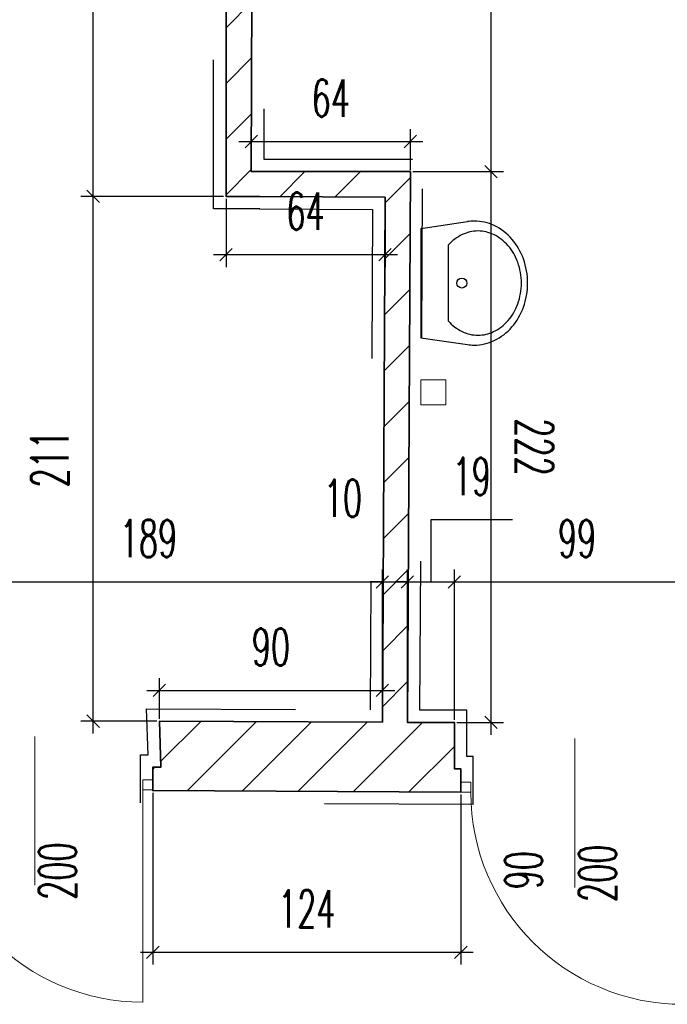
# Model space of a CAD drawing. Header units: millimetres. Extents: x 19887 to 192597, y -14203 to 39042.
# Tile 35 of 256: x 25528 to 25789, y -10383 to -9986. Entities that reach past the tile are written whole.
import ezdxf

# ---------------------------------------------------------------- set-up
doc = ezdxf.new("R2010")
doc.units = ezdxf.units.MM
doc.linetypes.add('ACAD_ISO03W100', pattern=[30, 12, -18])
doc.layers.get('Defpoints').update_dxf_attribs({"color": 4})
for name, color, linetype, lineweight in [('A_DBA_URZADZENIA SANITARNE', 5, 'Continuous', 25), ('Basen_rzut_poziom_1_obrys', 252, 'Continuous', 35), ('Drzwi', 2, 'Continuous', 5)]:
    doc.layers.add(name, color=color, linetype=linetype, lineweight=lineweight)
for name, color, linetype in [('Sufit podwieszany', 252, 'Continuous'), ('Wymiarowanie', 3, 'Continuous'), ('Wypełnienie', 252, 'Continuous')]:
    doc.layers.add(name, color=color, linetype=linetype)
doc.styles.add('ROMANS', font='romans.shx', dxfattribs={"width": 0.6})
doc.styles.get("Standard").update_dxf_attribs({"font": 'arial.ttf'})
doc.dimstyles.new('000001FB70622F18', dxfattribs={"dimtxt": 20, "dimasz": 5, "dimexe": 5, "dimexo": 1, "dimgap": 20, "dimtad": 1, "dimtoh": 1, "dimdec": 0, "dimtxsty": 'Standard', "dimblk": 'OBLIQUE', "dimcen": 0, "dimdle": 5, "dimclrd": 252, "dimclre": 252, "dimclrt": 252, "dimadec": 0, "dimazin": 0, "dimtfac": 1, "dimtdec": 0, "dimtmove": 0, "dimatfit": 3, "dimldrblk": 'OBLIQUE', "dimfxl": 150, "dimfxlon": 1, "dimlwd": 25, "dimlwe": 25, "dimarcsym": 1})

# ---------------------------------------------------------------- blocks, each defined once
blk = doc.blocks.new('_Oblique')
at = {"color": 0, "linetype": 'ByBlock', "lineweight": -2}
blk.add_line((-0.5, -0.5), (0.5, 0.5), dxfattribs=at)
blk = doc.blocks.new('*D697')
at = {"layer": 'Defpoints', "color": 0}
for p in [(2767.52, -4340.16), (2579, -4396.25), (2767.52, -4396.75)]:
    blk.add_point(p, dxfattribs=at)
at = {"layer": 'Wymiarowanie', "color": 252, "linetype": 'Continuous', "lineweight": 25}
for p, q in [((2579, -4395.25), (2579, -4335.16)), ((2767.52, -4395.75), (2767.52, -4335.16)), ((2574, -4340.16), (2772.52, -4340.16))]:
    blk.add_line(p, q, dxfattribs=at)
at = {"layer": 'Wymiarowanie', "color": 252, "linetype": 'ByBlock', "lineweight": 25, "xscale": 5, "yscale": 5, "zscale": 5, "rotation": 180}
blk.add_blockref('_Oblique', (2579, -4340.16), dxfattribs=at)
at = {"layer": 'Wymiarowanie', "color": 252, "linetype": 'ByBlock', "lineweight": 25, "xscale": 5, "yscale": 5, "zscale": 5}
blk.add_blockref('_Oblique', (2767.52, -4340.16), dxfattribs=at)
at = {"layer": 'Wymiarowanie', "color": 252, "insert": (2673.26, -4322.66), "char_height": 15, "attachment_point": 5, "style": 'ROMANS'}
blk.add_mtext('189', dxfattribs=at)
blk = doc.blocks.new('*D698')
at = {"layer": 'Defpoints', "color": 0}
for p in [(2777.61, -4340.16), (2767.52, -4396.75), (2777.61, -4396.8)]:
    blk.add_point(p, dxfattribs=at)
at = {"layer": 'Wymiarowanie', "color": 252, "linetype": 'Continuous', "lineweight": 25}
for p, q in [((2767.52, -4395.75), (2767.52, -4335.16)), ((2777.61, -4395.8), (2777.61, -4335.16)), ((2762.52, -4340.16), (2782.61, -4340.16)), ((2767.52, -4340.16), (2762.52, -4340.16)), ((2777.61, -4340.16), (2782.61, -4340.16))]:
    blk.add_line(p, q, dxfattribs=at)
at = {"layer": 'Wymiarowanie', "color": 252, "linetype": 'ByBlock', "lineweight": 25, "xscale": 5, "yscale": 5, "zscale": 5}
blk.add_blockref('_Oblique', (2767.52, -4340.16), dxfattribs=at)
at = {"layer": 'Wymiarowanie', "color": 252, "linetype": 'ByBlock', "lineweight": 25, "xscale": 5, "yscale": 5, "zscale": 5, "rotation": 180}
blk.add_blockref('_Oblique', (2777.61, -4340.16), dxfattribs=at)
at = {"layer": 'Wymiarowanie', "color": 252, "insert": (2751.64, -4306.45), "char_height": 15, "attachment_point": 5, "style": 'ROMANS'}
blk.add_mtext('10', dxfattribs=at)
blk = doc.blocks.new('*D699')
at = {"layer": 'Defpoints', "color": 0}
for p in [(2796.52, -4340.16), (2777.61, -4396.8), (2796.52, -4396.8)]:
    blk.add_point(p, dxfattribs=at)
at = {"layer": 'Wymiarowanie', "color": 252, "linetype": 'Continuous', "lineweight": 25}
for p, q in [((2819.92, -4315.16), (2787.07, -4315.16)), ((2787.07, -4315.16), (2787.07, -4340.16)), ((2777.61, -4395.8), (2777.61, -4335.16)), ((2796.52, -4395.8), (2796.52, -4335.16)), ((2772.61, -4340.16), (2801.52, -4340.16)), ((2777.61, -4340.16), (2772.61, -4340.16)), ((2796.52, -4340.16), (2801.52, -4340.16))]:
    blk.add_line(p, q, dxfattribs=at)
at = {"layer": 'Wymiarowanie', "color": 252, "linetype": 'ByBlock', "lineweight": 25, "xscale": 5, "yscale": 5, "zscale": 5}
blk.add_blockref('_Oblique', (2777.61, -4340.16), dxfattribs=at)
at = {"layer": 'Wymiarowanie', "color": 252, "linetype": 'ByBlock', "lineweight": 25, "xscale": 5, "yscale": 5, "zscale": 5, "rotation": 180}
blk.add_blockref('_Oblique', (2796.52, -4340.16), dxfattribs=at)
at = {"layer": 'Wymiarowanie', "color": 252, "insert": (2803.49, -4297.66), "char_height": 15, "attachment_point": 5, "style": 'ROMANS'}
blk.add_mtext('19', dxfattribs=at)
blk = doc.blocks.new('*D701')
at = {"layer": 'Defpoints', "color": 0}
for p in [(2895.45, -4340.16), (2895.45, -4396.3), (2796.52, -4396.8)]:
    blk.add_point(p, dxfattribs=at)
at = {"layer": 'Wymiarowanie', "color": 252, "linetype": 'Continuous', "lineweight": 25}
for p, q in [((2796.52, -4395.8), (2796.52, -4335.16)), ((2895.45, -4395.3), (2895.45, -4335.16)), ((2791.52, -4340.16), (2900.45, -4340.16))]:
    blk.add_line(p, q, dxfattribs=at)
at = {"layer": 'Wymiarowanie', "color": 252, "linetype": 'ByBlock', "lineweight": 25, "xscale": 5, "yscale": 5, "zscale": 5, "rotation": 180}
blk.add_blockref('_Oblique', (2796.52, -4340.16), dxfattribs=at)
at = {"layer": 'Wymiarowanie', "color": 252, "linetype": 'ByBlock', "lineweight": 25, "xscale": 5, "yscale": 5, "zscale": 5}
blk.add_blockref('_Oblique', (2895.45, -4340.16), dxfattribs=at)
at = {"layer": 'Wymiarowanie', "color": 252, "insert": (2845.98, -4322.66), "char_height": 15, "attachment_point": 5, "style": 'ROMANS'}
blk.add_mtext('99', dxfattribs=at)
blk = doc.blocks.new('*D711')
at = {"layer": 'Defpoints', "color": 0}
for p in [(2747.38, -3995.03), (2778.8, -4174.83), (2811.27, -4174.83)]:
    blk.add_point(p, dxfattribs=at)
at = {"layer": 'Wymiarowanie', "color": 252, "linetype": 'Continuous', "lineweight": 25}
for p, q in [((2811.27, -3990.03), (2811.27, -4179.83)), ((2748.38, -3995.03), (2816.27, -3995.03)), ((2779.8, -4174.83), (2816.27, -4174.83))]:
    blk.add_line(p, q, dxfattribs=at)
at = {"layer": 'Wymiarowanie', "color": 252, "linetype": 'ByBlock', "lineweight": 25, "xscale": 5, "yscale": 5, "zscale": 5}
for p, rotation in [((2811.27, -3995.03), 90), ((2811.27, -4174.83), 270)]:
    blk.add_blockref('_Oblique', p, dxfattribs=dict(at, rotation=rotation))
at = {"layer": 'Wymiarowanie', "color": 252, "insert": (2828.77, -4084.93), "char_height": 15, "attachment_point": 5, "rotation": 270, "style": 'ROMANS'}
blk.add_mtext('180', dxfattribs=at)
blk = doc.blocks.new('*D712')
at = {"layer": 'Defpoints', "color": 0}
for p in [(2778.8, -4174.83), (2796.52, -4396.8), (2811.27, -4396.8)]:
    blk.add_point(p, dxfattribs=at)
at = {"layer": 'Wymiarowanie', "color": 252, "linetype": 'Continuous', "lineweight": 25}
for p, q in [((2811.27, -4169.83), (2811.27, -4401.8)), ((2779.8, -4174.83), (2816.27, -4174.83)), ((2797.52, -4396.8), (2816.27, -4396.8))]:
    blk.add_line(p, q, dxfattribs=at)
at = {"layer": 'Wymiarowanie', "color": 252, "linetype": 'ByBlock', "lineweight": 25, "xscale": 5, "yscale": 5, "zscale": 5}
for p, rotation in [((2811.27, -4174.83), 90), ((2811.27, -4396.8), 270)]:
    blk.add_blockref('_Oblique', p, dxfattribs=dict(at, rotation=rotation))
at = {"layer": 'Wymiarowanie', "color": 252, "insert": (2828.77, -4285.81), "char_height": 15, "attachment_point": 5, "rotation": 270, "style": 'ROMANS'}
blk.add_mtext('222', dxfattribs=at)
blk = doc.blocks.new('*D713')
at = {"layer": 'Defpoints', "color": 0}
for p in [(2650.96, -4184.83), (2704.49, -4184.83), (2677.64, -4396.3)]:
    blk.add_point(p, dxfattribs=at)
at = {"layer": 'Wymiarowanie', "color": 252, "linetype": 'Continuous', "lineweight": 25}
for p, q in [((2650.96, -4401.3), (2650.96, -4179.83)), ((2703.49, -4184.83), (2645.96, -4184.83)), ((2676.64, -4396.3), (2645.96, -4396.3))]:
    blk.add_line(p, q, dxfattribs=at)
at = {"layer": 'Wymiarowanie', "color": 252, "linetype": 'ByBlock', "lineweight": 25, "xscale": 5, "yscale": 5, "zscale": 5}
for p, rotation in [((2650.96, -4184.83), 90), ((2650.96, -4396.3), 270)]:
    blk.add_blockref('_Oblique', p, dxfattribs=dict(at, rotation=rotation))
at = {"layer": 'Wymiarowanie', "color": 252, "insert": (2633.46, -4290.56), "char_height": 15, "attachment_point": 5, "rotation": 90, "style": 'ROMANS'}
blk.add_mtext('211', dxfattribs=at)
blk = doc.blocks.new('*D714')
at = {"layer": 'Defpoints', "color": 0}
for p in [(2650.96, -3962.53), (2704.49, -3962.53), (2704.49, -4184.83)]:
    blk.add_point(p, dxfattribs=at)
at = {"layer": 'Wymiarowanie', "color": 252, "linetype": 'Continuous', "lineweight": 25}
for p, q in [((2650.96, -4189.83), (2650.96, -3957.53)), ((2703.49, -3962.53), (2645.96, -3962.53)), ((2703.49, -4184.83), (2645.96, -4184.83))]:
    blk.add_line(p, q, dxfattribs=at)
at = {"layer": 'Wymiarowanie', "color": 252, "linetype": 'ByBlock', "lineweight": 25, "xscale": 5, "yscale": 5, "zscale": 5}
for p, rotation in [((2650.96, -3962.53), 90), ((2650.96, -4184.83), 270)]:
    blk.add_blockref('_Oblique', p, dxfattribs=dict(at, rotation=rotation))
at = {"layer": 'Wymiarowanie', "color": 252, "insert": (2633.46, -4073.68), "char_height": 15, "attachment_point": 5, "rotation": 90, "style": 'ROMANS'}
blk.add_mtext('222', dxfattribs=at)
blk = doc.blocks.new('*D791')
at = {"layer": 'Defpoints', "color": 0}
for p in [(2674.99, -4424.23), (2799.12, -4424.89), (2799.12, -4489.4)]:
    blk.add_point(p, dxfattribs=at)
at = {"layer": 'Wymiarowanie', "color": 252, "linetype": 'Continuous', "lineweight": 25}
for p, q in [((2674.99, -4425.23), (2674.99, -4494.4)), ((2799.12, -4425.89), (2799.12, -4494.4)), ((2669.99, -4489.4), (2804.12, -4489.4))]:
    blk.add_line(p, q, dxfattribs=at)
at = {"layer": 'Wymiarowanie', "color": 252, "linetype": 'ByBlock', "lineweight": 25, "xscale": 5, "yscale": 5, "zscale": 5, "rotation": 180}
blk.add_blockref('_Oblique', (2674.99, -4489.4), dxfattribs=at)
at = {"layer": 'Wymiarowanie', "color": 252, "linetype": 'ByBlock', "lineweight": 25, "xscale": 5, "yscale": 5, "zscale": 5}
blk.add_blockref('_Oblique', (2799.12, -4489.4), dxfattribs=at)
at = {"layer": 'Wymiarowanie', "color": 252, "insert": (2737.05, -4471.9), "char_height": 15, "attachment_point": 5, "style": 'ROMANS'}
blk.add_mtext('124', dxfattribs=at)
blk = doc.blocks.new('*D975')
at = {"layer": 'Defpoints', "color": 0}
for p in [(2778.8, -4162.68), (2714.65, -4174.83), (2778.8, -4175.17)]:
    blk.add_point(p, dxfattribs=at)
at = {"layer": 'Wymiarowanie', "color": 252, "linetype": 'Continuous', "lineweight": 25}
for p, q in [((2714.65, -4173.83), (2714.65, -4157.68)), ((2778.8, -4174.17), (2778.8, -4157.68)), ((2709.65, -4162.68), (2783.8, -4162.68))]:
    blk.add_line(p, q, dxfattribs=at)
at = {"layer": 'Wymiarowanie', "color": 252, "linetype": 'ByBlock', "lineweight": 25, "xscale": 5, "yscale": 5, "zscale": 5, "rotation": 180}
blk.add_blockref('_Oblique', (2714.65, -4162.68), dxfattribs=at)
at = {"layer": 'Wymiarowanie', "color": 252, "linetype": 'ByBlock', "lineweight": 25, "xscale": 5, "yscale": 5, "zscale": 5}
blk.add_blockref('_Oblique', (2778.8, -4162.68), dxfattribs=at)
at = {"layer": 'Wymiarowanie', "color": 252, "insert": (2746.73, -4145.18), "char_height": 15, "attachment_point": 5, "style": 'ROMANS'}
blk.add_mtext('64', dxfattribs=at)
blk = doc.blocks.new('*D971')
at = {"layer": 'Defpoints', "color": 0}
for p in [(2704.49, -4184.83), (2768.58, -4185.15), (2768.58, -4208.26)]:
    blk.add_point(p, dxfattribs=at)
at = {"layer": 'Wymiarowanie', "color": 252, "linetype": 'Continuous', "lineweight": 25}
for p, q in [((2704.49, -4185.83), (2704.49, -4213.26)), ((2768.58, -4186.15), (2768.58, -4213.26)), ((2699.49, -4208.26), (2773.58, -4208.26))]:
    blk.add_line(p, q, dxfattribs=at)
at = {"layer": 'Wymiarowanie', "color": 252, "linetype": 'ByBlock', "lineweight": 25, "xscale": 5, "yscale": 5, "zscale": 5, "rotation": 180}
blk.add_blockref('_Oblique', (2704.49, -4208.26), dxfattribs=at)
at = {"layer": 'Wymiarowanie', "color": 252, "linetype": 'ByBlock', "lineweight": 25, "xscale": 5, "yscale": 5, "zscale": 5}
blk.add_blockref('_Oblique', (2768.58, -4208.26), dxfattribs=at)
at = {"layer": 'Wymiarowanie', "color": 252, "insert": (2736.53, -4190.76), "char_height": 15, "attachment_point": 5, "style": 'ROMANS'}
blk.add_mtext('64', dxfattribs=at)
blk = doc.blocks.new('*D978')
at = {"layer": 'Defpoints', "color": 0}
for p in [(2767.52, -4383.9), (2677.64, -4396.3), (2767.52, -4396.75)]:
    blk.add_point(p, dxfattribs=at)
at = {"layer": 'Wymiarowanie', "color": 252, "linetype": 'Continuous', "lineweight": 25}
for p, q in [((2677.64, -4395.3), (2677.64, -4378.9)), ((2767.52, -4395.75), (2767.52, -4378.9)), ((2672.64, -4383.9), (2772.52, -4383.9))]:
    blk.add_line(p, q, dxfattribs=at)
at = {"layer": 'Wymiarowanie', "color": 252, "linetype": 'ByBlock', "lineweight": 25, "xscale": 5, "yscale": 5, "zscale": 5, "rotation": 180}
blk.add_blockref('_Oblique', (2677.64, -4383.9), dxfattribs=at)
at = {"layer": 'Wymiarowanie', "color": 252, "linetype": 'ByBlock', "lineweight": 25, "xscale": 5, "yscale": 5, "zscale": 5}
blk.add_blockref('_Oblique', (2767.52, -4383.9), dxfattribs=at)
at = {"layer": 'Wymiarowanie', "color": 252, "insert": (2722.58, -4366.4), "char_height": 15, "attachment_point": 5, "style": 'ROMANS'}
blk.add_mtext('90', dxfattribs=at)
blk = doc.blocks.new('G$CF5E15B28')
at = {"layer": 'Wypełnienie'}
h = blk.add_hatch(dxfattribs=at)
h.set_pattern_fill('ANSI31', color=253, scale=5, angle=90)
h.set_pattern_definition([(45, (3252.028, -2175.285), (-11.22532, 11.22532), [])])
h.paths.add_polyline_path([(2788.56, -3797.2), (2793.66, -3797.2), (2793.66, -3793.26), (2625.35, -3792.93), (2625.35, -3822.5), (2776.32, -3821.76), (2776.32, -3962.53), (2704.49, -3962.53), (2704.49, -4184.83), (2768.58, -4185.12), (2767.52, -4396.75), (2677.64, -4396.3), (2678.21, -4414.89), (2674.99, -4414.89), (2674.99, -4424.23), (2799.12, -4424.89), (2799.12, -4415.47), (2796.52, -4415.47), (2796.52, -4396.8), (2777.61, -4396.8), (2778.8, -4174.83), (2714.65, -4174.83), (2715.24, -3994.35), (2747.38, -3995.03), (2747.38, -3972.9), (2788.56, -3973.91)])
at = {"layer": 'Basen_rzut_poziom_1_obrys', "color": 253, "elevation": 0}
for points in [[(2793.66, -3793.26), (2793.66, -3797.2), (2788.56, -3797.2), (2788.56, -3973.91), (2747.38, -3972.9), (2747.38, -3995.03), (2715.24, -3994.35), (2714.65, -4174.83), (2778.8, -4174.83)], [(2718.06, -4184.83), (2704.49, -4184.83), (2704.49, -3962.53)], [(2799.12, -4424.89), (2799.12, -4415.47), (2796.52, -4415.47), (2796.52, -4396.8), (2777.61, -4396.8), (2778.8, -4174.83)], [(2718.06, -4184.83), (2768.58, -4185.12)], [(2768.58, -4185.12), (2767.52, -4396.75)], [(2799.12, -4424.89), (2674.99, -4424.23), (2674.99, -4414.89), (2678.21, -4414.89), (2677.64, -4396.3), (2767.52, -4396.75)]]:
    blk.add_lwpolyline(points, dxfattribs=at)
at = {"layer": 'Drzwi', "color": 253, "elevation": 0}
for points in [[(2627.43, -4422.4), (2627.43, -4402.4)], [(2845.08, -4423.28), (2845.08, -4403.28)], [(2627.43, -4422.4), (2627.43, -4462.4)], [(2670.99, -4509.51), (2670.99, -4423.94)], [(2845.08, -4423.28), (2845.08, -4463.28)]]:
    blk.add_lwpolyline(points, dxfattribs=at)
for points in [[(2670.99, -4423.94), (2674.99, -4423.94), (2674.99, -4419.94), (2670.99, -4419.94)], [(2799.12, -4424.89), (2803.12, -4424.89), (2803.12, -4420.89), (2799.12, -4420.89)]]:
    blk.add_lwpolyline(points, close=True, dxfattribs=at)
at = {"layer": 'Drzwi', "color": 253}
for centre, radius in [((2670.99, -4423.94, 0), 85.57), ((2888.63, -4424.89, 0), 85.51)]:
    blk.add_arc(centre, radius, 180, 270, dxfattribs=at)
at = {"layer": 'Sufit podwieszany', "color": 253, "linetype": 'ACAD_ISO03W100', "ltscale": 5, "elevation": 0}
for points in [[(2798.66, -3802.2), (2798.66, -3802.2), (2793.56, -3802.2), (2793.56, -3979.03), (2752.38, -3978.02), (2752.38, -4000.14), (2720.22, -3999.45), (2719.67, -4169.83), (2783.83, -4169.83)], [(2718.06, -4189.83), (2699.49, -4189.83), (2699.49, -3957.53)], [(2804.12, -4429.89), (2804.12, -4410.47), (2801.52, -4410.47), (2801.52, -4391.8), (2782.64, -4391.8), (2783.78, -4169.83)], [(2718.03, -4189.83), (2763.55, -4190.09)], [(2763.55, -4190.09), (2762.55, -4391.72)], [(2804.12, -4429.89), (2669.99, -4429.2), (2669.99, -4409.89), (2673.06, -4409.89), (2672.48, -4391.27), (2762.55, -4391.72)]]:
    blk.add_lwpolyline(points, dxfattribs=at)
at = {"layer": 'Drzwi', "color": 253, "char_height": 15, "width": 190.2964, "attachment_point": 1, "rotation": 90, "style": 'ROMANS'}
for s, insert in [('90', (2816.9, -4464.08, 0)), ('200', (2629.09, -4468.3, 0)), ('200', (2846.73, -4469.18, 0))]:
    blk.add_mtext(s, dxfattribs=dict(at, insert=insert))
at = {"layer": 'Wymiarowanie', "color": 253}
for base, p1, p2, angle, override, picture, middle in [((2650.96, -3962.53, 0), (2704.49, -4184.83, 0), (2704.49, -3962.53, 0), 90, {"dimtxt": 15, "dimgap": 10, "dimtxsty": 'ROMANS', "dimtmove": 1}, '*D714', (2633.46, -4073.68, 0)), ((2811.27, -4174.83, 0), (2747.38, -3995.03, 0), (2778.8, -4174.83, 0), 90, {"dimtxt": 15, "dimgap": 10, "dimtad": 2, "dimtxsty": 'ROMANS', "dimtmove": 1}, '*D711', (2828.77, -4084.93, 0)), ((2778.8, -4162.68, 0), (2714.65, -4174.83, 0), (2778.8, -4175.17, 0), 0, {"dimtxt": 15, "dimgap": 10, "dimtxsty": 'ROMANS'}, '*D975', (2746.73, -4145.18, 0)), ((2811.27, -4396.8, 0), (2778.8, -4174.83, 0), (2796.52, -4396.8, 0), 90, {"dimtxt": 15, "dimgap": 10, "dimtad": 2, "dimtxsty": 'ROMANS', "dimtmove": 1}, '*D712', (2828.77, -4285.81, 0)), ((2650.96, -4184.83, 0), (2677.64, -4396.3, 0), (2704.49, -4184.83, 0), 90, {"dimtxt": 15, "dimgap": 10, "dimtxsty": 'ROMANS'}, '*D713', (2633.46, -4290.56, 0)), ((2768.58, -4208.26, 0), (2704.49, -4184.83, 0), (2768.58, -4185.15, 0), 0, {"dimtxt": 15, "dimgap": 10, "dimtxsty": 'ROMANS'}, '*D971', (2736.53, -4190.76, 0)), ((2796.52, -4340.16, 0), (2777.61, -4396.8, 0), (2796.52, -4396.8, 0), 0, {"dimtxt": 15, "dimgap": 10, "dimtxsty": 'ROMANS', "dimtmove": 1}, '*D699', (2797.07, -4297.66, 0)), ((2767.52, -4340.16, 0), (2579, -4396.25, 0), (2767.52, -4396.75, 0), 0, {"dimtxt": 15, "dimgap": 10, "dimtxsty": 'ROMANS', "dimtmove": 1}, '*D697', (2673.26, -4322.66, 0)), ((2895.45, -4340.16, 0), (2796.52, -4396.8, 0), (2895.45, -4396.3, 0), 0, {"dimtxt": 15, "dimgap": 10, "dimtxsty": 'ROMANS', "dimtmove": 1}, '*D701', (2845.98, -4322.66, 0)), ((2767.52, -4383.9, 0), (2677.64, -4396.3, 0), (2767.52, -4396.75, 0), 0, {"dimtxt": 15, "dimgap": 10, "dimtxsty": 'ROMANS'}, '*D978', (2722.58, -4366.4, 0)), ((2799.12, -4489.4, 0), (2674.99, -4424.23, 0), (2799.12, -4424.89, 0), 0, {"dimtxt": 15, "dimgap": 10, "dimtxsty": 'ROMANS'}, '*D791', (2737.05, -4471.9, 0))]:
    dim = blk.add_linear_dim(base=base, p1=p1, p2=p2, angle=angle, dimstyle='000001FB70622F18', override=override, dxfattribs=at)
    dim.commit()
    dim.dimension.update_dxf_attribs({"geometry": picture, "text_midpoint": middle})
dim = blk.add_linear_dim(base=(2777.61, -4340.16, 0), p1=(2767.52, -4396.75, 0), p2=(2777.61, -4396.8, 0), angle=0, dimstyle='000001FB70622F18', override={"dimtxt": 15, "dimgap": 10, "dimtxsty": 'ROMANS', "dimtmove": 1}, dxfattribs=at)
dim.commit()
dim.dimension.update_dxf_attribs({"geometry": '*D698', "text_midpoint": (2751.64, -4323.95, 0), "dimtype": 160})

msp = doc.modelspace()

# ---------------------------------------------------------------- linework, layer by layer
at = {"layer": 'A_DBA_URZADZENIA SANITARNE', "color": 2}
for p, q in [((25689.84, -10070.6, 0), (25708.6, -10067.81, 0)), ((25689.84, -10070.6, 0), (25689.84, -10114.6, 0)), ((25700.84, -10077.34, 0), (25700.84, -10107.87, 0)), ((25689.84, -10114.6, 0), (25708.6, -10117.4, 0))]:
    msp.add_line(p, q, dxfattribs=at)
at = {"layer": 'A_DBA_URZADZENIA SANITARNE', "color": 2, "elevation": 0}
for points in [[(25708.6, -10117.4, 0.037015), (25711.34, -10117.6, 0.112687), (25719.4, -10115.76, 0.103282), (25726.54, -10110.28, 0.092276), (25731.16, -10102.34, 0.085761), (25732.84, -10092.6, 0.085761), (25731.16, -10082.87, 0.092276), (25726.54, -10074.93, 0.103282), (25719.4, -10069.44, 0.112687), (25711.34, -10067.6, 0.112687)], [(25711.34, -10067.6, 0.037015), (25708.6, -10067.81, 0.103282)], [(25700.84, -10107.87, 0.099658), (25706.51, -10112.16, 0.112687), (25712.84, -10113.6, 0.112687), (25719.16, -10112.16, 0.103282), (25725.01, -10107.67, 0.092276), (25728.89, -10100.99, 0.085761), (25730.34, -10092.6, 0.085761), (25728.89, -10084.21, 0.092276), (25725.01, -10077.53, 0.103282), (25719.16, -10073.05, 0.112687), (25712.84, -10071.6, 0.112687)], [(25712.84, -10071.6, 0.112687), (25706.51, -10073.05, 0.099658), (25700.84, -10077.34, 0.092276)]]:
    msp.add_lwpolyline(points, format="xyb", dxfattribs=at)
at = {"layer": 'A_DBA_URZADZENIA SANITARNE', "color": 2, "lineweight": 9, "elevation": 0}
msp.add_lwpolyline([(25689.84, -10141.6), (25699.84, -10141.6), (25699.84, -10131.6), (25689.84, -10131.6)], close=True, dxfattribs=at)
at = {"layer": 'A_DBA_URZADZENIA SANITARNE', "color": 2}
msp.add_circle((25706.34, -10092.6, 0), 2, dxfattribs=at)

# ---------------------------------------------------------------- block references
msp.add_blockref('G$CF5E15B28', (22906.81, -5872.86, 0))

doc.saveas('drawing.dxf')
